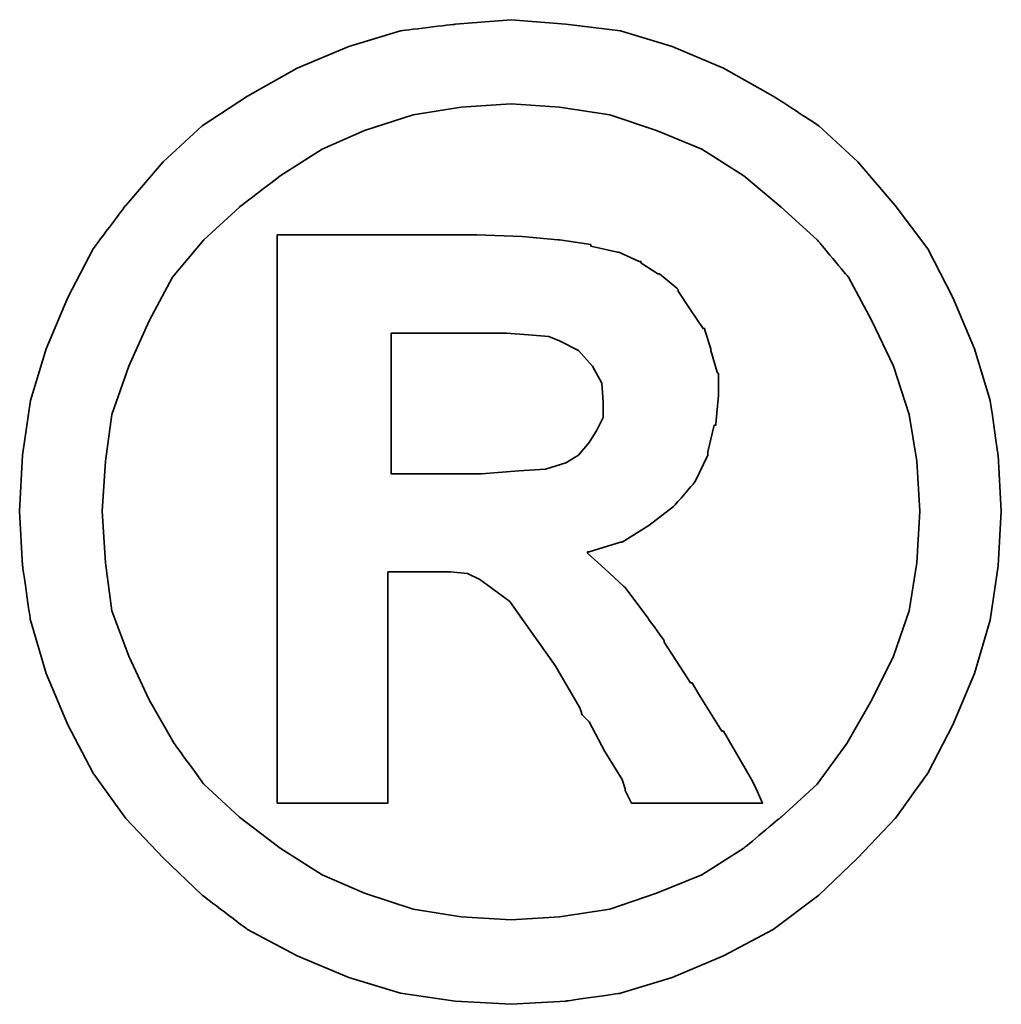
# Model space of a CAD drawing. Header units: millimetres. Extents: x 1334 to 1860, y 187 to 354.
# Tile 47 of 50: x 1765.22 to 1766.45, y 245.44 to 246.68. Entities that reach past the tile are written whole.
import ezdxf

# ---------------------------------------------------------------- set-up
doc = ezdxf.new("R2010")
doc.units = ezdxf.units.MM
doc.header["$LTSCALE"] = 2
doc.layers.add('DIM', color=4, linetype='Continuous')
doc.layers.add('layer 1', color=7, linetype='Continuous')

# ---------------------------------------------------------------- blocks, each defined once
blk = doc.blocks.new('TBI MOTION logo(完整正式版)')
at = {"layer": 'layer 1', "color": 22, "lineweight": 35}
for points, knots in [([(81.20634, 4.98624), (81.20634, 4.98624), (81.18649, 5.32862), (81.18649, 5.32862), (81.18649, 5.32862), (81.18649, 5.32862), (81.13886, 5.66206), (81.13886, 5.66206), (81.13886, 5.66206), (81.13886, 5.66206), (81.04359, 5.97764), (81.04359, 5.97764), (81.04359, 5.97764), (81.04359, 5.97764), (80.91061, 6.29124), (80.91061, 6.29124), (80.91061, 6.29124), (80.91061, 6.29124), (80.75778, 6.58697), (80.75778, 6.58697), (80.75778, 6.58697), (80.75778, 6.58697), (80.5593, 6.85294), (80.5593, 6.85294), (80.5593, 6.85294), (80.5593, 6.85294), (80.33105, 7.1189), (80.33105, 7.1189), (80.33105, 7.1189), (80.33105, 7.1189), (80.09287, 7.33921), (80.09287, 7.33921), (80.09287, 7.33921), (80.09287, 7.33921), (79.815, 7.51982), (79.815, 7.51982), (79.815, 7.51982), (79.815, 7.51982), (79.51133, 7.69051), (79.51133, 7.69051), (79.51133, 7.69051), (79.51133, 7.69051), (79.19773, 7.8235), (79.19773, 7.8235), (79.19773, 7.8235), (79.19773, 7.8235), (78.88215, 7.91877), (78.88215, 7.91877), (78.88215, 7.91877), (78.88215, 7.91877), (78.54871, 7.95846), (78.54871, 7.95846), (78.54871, 7.95846), (78.54871, 7.95846), (78.21526, 7.98625), (78.21526, 7.98625), (78.21526, 7.98625), (78.21526, 7.98625), (77.87388, 7.95846), (77.87388, 7.95846), (77.87388, 7.95846), (77.87388, 7.95846), (77.54044, 7.91877), (77.54044, 7.91877), (77.54044, 7.91877), (77.54044, 7.91877), (77.22485, 7.8235), (77.22485, 7.8235), (77.22485, 7.8235), (77.22485, 7.8235), (76.91027, 7.69051), (76.91027, 7.69051), (76.91027, 7.69051), (76.91027, 7.69051), (76.6056, 7.51982), (76.6056, 7.51982), (76.6056, 7.51982), (76.6056, 7.51982), (76.32972, 7.33921), (76.32972, 7.33921), (76.32972, 7.33921), (76.32972, 7.33921), (76.09154, 7.1189), (76.09154, 7.1189), (76.09154, 7.1189), (76.09154, 7.1189), (75.86329, 6.85294), (75.86329, 6.85294), (75.86329, 6.85294), (75.86329, 6.85294), (75.66382, 6.58697), (75.66382, 6.58697), (75.66382, 6.58697), (75.66382, 6.58697), (75.51099, 6.29124), (75.51099, 6.29124), (75.51099, 6.29124), (75.51099, 6.29124), (75.37702, 5.97764), (75.37702, 5.97764), (75.37702, 5.97764), (75.37702, 5.97764), (75.28175, 5.66206), (75.28175, 5.66206), (75.28175, 5.66206), (75.28175, 5.66206), (75.23411, 5.32862), (75.23411, 5.32862), (75.23411, 5.32862), (75.23411, 5.32862), (75.21625, 4.98624), (75.21625, 4.98624), (75.21625, 4.98624), (75.21625, 4.98624), (75.23411, 4.6528), (75.23411, 4.6528), (75.23411, 4.6528), (75.23411, 4.6528), (75.28175, 4.32035), (75.28175, 4.32035), (75.28175, 4.32035), (75.28175, 4.32035), (75.37702, 3.99583), (75.37702, 3.99583), (75.37702, 3.99583), (75.37702, 3.99583), (75.51099, 3.68224), (75.51099, 3.68224), (75.51099, 3.68224), (75.51099, 3.68224), (75.66382, 3.38749), (75.66382, 3.38749), (75.66382, 3.38749), (75.66382, 3.38749), (75.86329, 3.10963), (75.86329, 3.10963), (75.86329, 3.10963), (75.86329, 3.10963), (76.09154, 2.87145), (76.09154, 2.87145), (76.09154, 2.87145), (76.09154, 2.87145), (76.32972, 2.6432), (76.32972, 2.6432), (76.32972, 2.6432), (76.32972, 2.6432), (76.6056, 2.43381), (76.6056, 2.43381), (76.6056, 2.43381), (76.6056, 2.43381), (76.91027, 2.27205), (76.91027, 2.27205), (76.91027, 2.27205), (76.91027, 2.27205), (77.22485, 2.13906), (77.22485, 2.13906), (77.22485, 2.13906), (77.22485, 2.13906), (77.54044, 2.0438), (77.54044, 2.0438), (77.54044, 2.0438), (77.54044, 2.0438), (77.87388, 1.99616), (77.87388, 1.99616), (77.87388, 1.99616), (77.87388, 1.99616), (78.21526, 1.97631), (78.21526, 1.97631), (78.21526, 1.97631), (78.21526, 1.97631), (78.54871, 1.99616), (78.54871, 1.99616), (78.54871, 1.99616), (78.54871, 1.99616), (78.88215, 2.0438), (78.88215, 2.0438), (78.88215, 2.0438), (78.88215, 2.0438), (79.19773, 2.13906), (79.19773, 2.13906), (79.19773, 2.13906), (79.19773, 2.13906), (79.51133, 2.27205), (79.51133, 2.27205), (79.51133, 2.27205), (79.51133, 2.27205), (79.815, 2.43381), (79.815, 2.43381), (79.815, 2.43381), (79.815, 2.43381), (80.09287, 2.6432), (80.09287, 2.6432), (80.09287, 2.6432), (80.09287, 2.6432), (80.33105, 2.87145), (80.33105, 2.87145), (80.33105, 2.87145), (80.33105, 2.87145), (80.5593, 3.10963), (80.5593, 3.10963), (80.5593, 3.10963), (80.5593, 3.10963), (80.75778, 3.38749), (80.75778, 3.38749), (80.75778, 3.38749), (80.75778, 3.38749), (80.91061, 3.68224), (80.91061, 3.68224), (80.91061, 3.68224), (80.91061, 3.68224), (81.04359, 3.99583), (81.04359, 3.99583), (81.04359, 3.99583), (81.04359, 3.99583), (81.13886, 4.32035), (81.13886, 4.32035), (81.13886, 4.32035), (81.13886, 4.32035), (81.18649, 4.6528), (81.18649, 4.6528), (81.18649, 4.6528), (81.18649, 4.6528), (81.20634, 4.98624), (81.20634, 4.98624)], [0, 0, 0, 0, 0.0178571, 0.0178571, 0.0178571, 0.0178572, 0.0357143, 0.0357143, 0.0357143, 0.0357143, 0.0535714, 0.0535714, 0.0535714, 0.0535714, 0.0714286, 0.0714286, 0.0714286, 0.0714286, 0.0892857, 0.0892857, 0.0892857, 0.0892857, 0.1071429, 0.1071429, 0.1071429, 0.1071429, 0.125, 0.125, 0.125, 0.125, 0.1428571, 0.1428571, 0.1428571, 0.1428572, 0.1607143, 0.1607143, 0.1607143, 0.1607143, 0.1785714, 0.1785714, 0.1785714, 0.1785714, 0.1964286, 0.1964286, 0.1964286, 0.1964286, 0.2142857, 0.2142857, 0.2142857, 0.2142857, 0.2321429, 0.2321429, 0.2321429, 0.2321429, 0.25, 0.25, 0.25, 0.25, 0.2678571, 0.2678571, 0.2678571, 0.2678572, 0.2857143, 0.2857143, 0.2857143, 0.2857143, 0.3035714, 0.3035714, 0.3035714, 0.3035714, 0.3214286, 0.3214286, 0.3214286, 0.3214286, 0.3392857, 0.3392857, 0.3392857, 0.3392857, 0.3571429, 0.3571429, 0.3571429, 0.3571429, 0.375, 0.375, 0.375, 0.375, 0.3928571, 0.3928571, 0.3928571, 0.3928572, 0.4107143, 0.4107143, 0.4107143, 0.4107143, 0.4285714, 0.4285714, 0.4285714, 0.4285714, 0.4464286, 0.4464286, 0.4464286, 0.4464286, 0.4642857, 0.4642857, 0.4642857, 0.4642857, 0.4821429, 0.4821429, 0.4821429, 0.4821429, 0.5, 0.5, 0.5, 0.5, 0.5178571, 0.5178571, 0.5178571, 0.5178572, 0.5357143, 0.5357143, 0.5357143, 0.5357143, 0.5535714, 0.5535714, 0.5535714, 0.5535714, 0.5714286, 0.5714286, 0.5714286, 0.5714286, 0.5892857, 0.5892857, 0.5892857, 0.5892857, 0.6071429, 0.6071429, 0.6071429, 0.6071429, 0.625, 0.625, 0.625, 0.625, 0.6428571, 0.6428571, 0.6428571, 0.6428572, 0.6607143, 0.6607143, 0.6607143, 0.6607143, 0.6785714, 0.6785714, 0.6785714, 0.6785714, 0.6964286, 0.6964286, 0.6964286, 0.6964286, 0.7142857, 0.7142857, 0.7142857, 0.7142857, 0.7321429, 0.7321429, 0.7321429, 0.7321429, 0.75, 0.75, 0.75, 0.75, 0.7678571, 0.7678571, 0.7678571, 0.7678572, 0.7857143, 0.7857143, 0.7857143, 0.7857143, 0.8035714, 0.8035714, 0.8035714, 0.8035714, 0.8214286, 0.8214286, 0.8214286, 0.8214286, 0.8392857, 0.8392857, 0.8392857, 0.8392857, 0.8571429, 0.8571429, 0.8571429, 0.8571429, 0.875, 0.875, 0.875, 0.875, 0.8928571, 0.8928571, 0.8928571, 0.8928572, 0.9107143, 0.9107143, 0.9107143, 0.9107143, 0.9285714, 0.9285714, 0.9285714, 0.9285714, 0.9464286, 0.9464286, 0.9464286, 0.9464286, 0.9642857, 0.9642857, 0.9642857, 0.9642857, 0.9821429, 0.9821429, 0.9821429, 0.9821429, 1, 1, 1, 1]), ([(80.71014, 4.98624), (80.71014, 4.98624), (80.69129, 5.29091), (80.69129, 5.29091), (80.69129, 5.29091), (80.69129, 5.29091), (80.64464, 5.57672), (80.64464, 5.57672), (80.64464, 5.57672), (80.64464, 5.57672), (80.54937, 5.87245), (80.54937, 5.87245), (80.54937, 5.87245), (80.54937, 5.87245), (80.41639, 6.14833), (80.41639, 6.14833), (80.41639, 6.14833), (80.41639, 6.14833), (80.27349, 6.41429), (80.27349, 6.41429), (80.27349, 6.41429), (80.27349, 6.41429), (80.08295, 6.64255), (80.08295, 6.64255), (80.08295, 6.64255), (80.08295, 6.64255), (79.86264, 6.84301), (79.86264, 6.84301), (79.86264, 6.84301), (79.86264, 6.84301), (79.63439, 7.03355), (79.63439, 7.03355), (79.63439, 7.03355), (79.63439, 7.03355), (79.37835, 7.1963), (79.37835, 7.1963), (79.37835, 7.1963), (79.37835, 7.1963), (79.10246, 7.30944), (79.10246, 7.30944), (79.10246, 7.30944), (79.10246, 7.30944), (78.81665, 7.40471), (78.81665, 7.40471), (78.81665, 7.40471), (78.81665, 7.40471), (78.511, 7.45234), (78.511, 7.45234), (78.511, 7.45234), (78.511, 7.45234), (78.21526, 7.47219), (78.21526, 7.47219), (78.21526, 7.47219), (78.21526, 7.47219), (77.9106, 7.45234), (77.9106, 7.45234), (77.9106, 7.45234), (77.9106, 7.45234), (77.61685, 7.40471), (77.61685, 7.40471), (77.61685, 7.40471), (77.61685, 7.40471), (77.32012, 7.30944), (77.32012, 7.30944), (77.32012, 7.30944), (77.32012, 7.30944), (77.06309, 7.1963), (77.06309, 7.1963), (77.06309, 7.1963), (77.06309, 7.1963), (76.80606, 7.03355), (76.80606, 7.03355), (76.80606, 7.03355), (76.80606, 7.03355), (76.55797, 6.84301), (76.55797, 6.84301), (76.55797, 6.84301), (76.55797, 6.84301), (76.34063, 6.64255), (76.34063, 6.64255), (76.34063, 6.64255), (76.34063, 6.64255), (76.1491, 6.41429), (76.1491, 6.41429), (76.1491, 6.41429), (76.1491, 6.41429), (76.0062, 6.14833), (76.0062, 6.14833), (76.0062, 6.14833), (76.0062, 6.14833), (75.88314, 5.87245), (75.88314, 5.87245), (75.88314, 5.87245), (75.88314, 5.87245), (75.77794, 5.57672), (75.77794, 5.57672), (75.77794, 5.57672), (75.77794, 5.57672), (75.73924, 5.29091), (75.73924, 5.29091), (75.73924, 5.29091), (75.73924, 5.29091), (75.72039, 4.98624), (75.72039, 4.98624), (75.72039, 4.98624), (75.72039, 4.98624), (75.73924, 4.67165), (75.73924, 4.67165), (75.73924, 4.67165), (75.73924, 4.67165), (75.77794, 4.37791), (75.77794, 4.37791), (75.77794, 4.37791), (75.77794, 4.37791), (75.88314, 4.10102), (75.88314, 4.10102), (75.88314, 4.10102), (75.88314, 4.10102), (76.0062, 3.83407), (76.0062, 3.83407), (76.0062, 3.83407), (76.0062, 3.83407), (76.15902, 3.56811), (76.15902, 3.56811), (76.15902, 3.56811), (76.15902, 3.56811), (76.34063, 3.32001), (76.34063, 3.32001), (76.34063, 3.32001), (76.34063, 3.32001), (76.55797, 3.11955), (76.55797, 3.11955), (76.55797, 3.11955), (76.55797, 3.11955), (76.80606, 2.92901), (76.80606, 2.92901), (76.80606, 2.92901), (76.80606, 2.92901), (77.06309, 2.76725), (77.06309, 2.76725), (77.06309, 2.76725), (77.06309, 2.76725), (77.32012, 2.65412), (77.32012, 2.65412), (77.32012, 2.65412), (77.32012, 2.65412), (77.61685, 2.55786), (77.61685, 2.55786), (77.61685, 2.55786), (77.61685, 2.55786), (77.9106, 2.51022), (77.9106, 2.51022), (77.9106, 2.51022), (77.9106, 2.51022), (78.21526, 2.49137), (78.21526, 2.49137), (78.21526, 2.49137), (78.21526, 2.49137), (78.511, 2.51022), (78.511, 2.51022), (78.511, 2.51022), (78.511, 2.51022), (78.81665, 2.55786), (78.81665, 2.55786), (78.81665, 2.55786), (78.81665, 2.55786), (79.10246, 2.65412), (79.10246, 2.65412), (79.10246, 2.65412), (79.10246, 2.65412), (79.37835, 2.76725), (79.37835, 2.76725), (79.37835, 2.76725), (79.37835, 2.76725), (79.63439, 2.92901), (79.63439, 2.92901), (79.63439, 2.92901), (79.63439, 2.92901), (79.86264, 3.11955), (79.86264, 3.11955), (79.86264, 3.11955), (79.86264, 3.11955), (80.08295, 3.32001), (80.08295, 3.32001), (80.08295, 3.32001), (80.08295, 3.32001), (80.26356, 3.56811), (80.26356, 3.56811), (80.26356, 3.56811), (80.26356, 3.56811), (80.41639, 3.83407), (80.41639, 3.83407), (80.41639, 3.83407), (80.41639, 3.83407), (80.54937, 4.10102), (80.54937, 4.10102), (80.54937, 4.10102), (80.54937, 4.10102), (80.64464, 4.37791), (80.64464, 4.37791), (80.64464, 4.37791), (80.64464, 4.37791), (80.69129, 4.67165), (80.69129, 4.67165), (80.69129, 4.67165), (80.69129, 4.67165), (80.71014, 4.98624), (80.71014, 4.98624)], [0, 0, 0, 0, 0.0192308, 0.0192308, 0.0192308, 0.0192308, 0.0384615, 0.0384615, 0.0384615, 0.0384615, 0.0576923, 0.0576923, 0.0576923, 0.0576923, 0.0769231, 0.0769231, 0.0769231, 0.0769231, 0.0961538, 0.0961538, 0.0961538, 0.0961539, 0.1153846, 0.1153846, 0.1153846, 0.1153846, 0.1346154, 0.1346154, 0.1346154, 0.1346154, 0.1538462, 0.1538462, 0.1538462, 0.1538462, 0.1730769, 0.1730769, 0.1730769, 0.1730769, 0.1923077, 0.1923077, 0.1923077, 0.1923077, 0.2115385, 0.2115385, 0.2115385, 0.2115385, 0.2307692, 0.2307692, 0.2307692, 0.2307692, 0.25, 0.25, 0.25, 0.25, 0.2692308, 0.2692308, 0.2692308, 0.2692308, 0.2884615, 0.2884615, 0.2884615, 0.2884615, 0.3076923, 0.3076923, 0.3076923, 0.3076923, 0.3269231, 0.3269231, 0.3269231, 0.3269231, 0.3461538, 0.3461538, 0.3461538, 0.3461539, 0.3653846, 0.3653846, 0.3653846, 0.3653846, 0.3846154, 0.3846154, 0.3846154, 0.3846154, 0.4038462, 0.4038462, 0.4038462, 0.4038462, 0.4230769, 0.4230769, 0.4230769, 0.4230769, 0.4423077, 0.4423077, 0.4423077, 0.4423077, 0.4615385, 0.4615385, 0.4615385, 0.4615385, 0.4807692, 0.4807692, 0.4807692, 0.4807692, 0.5, 0.5, 0.5, 0.5, 0.5192308, 0.5192308, 0.5192308, 0.5192308, 0.5384615, 0.5384615, 0.5384615, 0.5384615, 0.5576923, 0.5576923, 0.5576923, 0.5576923, 0.5769231, 0.5769231, 0.5769231, 0.5769231, 0.5961538, 0.5961538, 0.5961538, 0.5961539, 0.6153846, 0.6153846, 0.6153846, 0.6153846, 0.6346154, 0.6346154, 0.6346154, 0.6346154, 0.6538462, 0.6538462, 0.6538462, 0.6538462, 0.6730769, 0.6730769, 0.6730769, 0.6730769, 0.6923077, 0.6923077, 0.6923077, 0.6923077, 0.7115385, 0.7115385, 0.7115385, 0.7115385, 0.7307692, 0.7307692, 0.7307692, 0.7307692, 0.75, 0.75, 0.75, 0.75, 0.7692308, 0.7692308, 0.7692308, 0.7692308, 0.7884615, 0.7884615, 0.7884615, 0.7884615, 0.8076923, 0.8076923, 0.8076923, 0.8076923, 0.8269231, 0.8269231, 0.8269231, 0.8269231, 0.8461538, 0.8461538, 0.8461538, 0.8461539, 0.8653846, 0.8653846, 0.8653846, 0.8653846, 0.8846154, 0.8846154, 0.8846154, 0.8846154, 0.9038462, 0.9038462, 0.9038462, 0.9038462, 0.9230769, 0.9230769, 0.9230769, 0.9230769, 0.9423077, 0.9423077, 0.9423077, 0.9423077, 0.9615385, 0.9615385, 0.9615385, 0.9615385, 0.9807692, 0.9807692, 0.9807692, 0.9807692, 1, 1, 1, 1]), ([(76.78721, 3.2823), (76.78721, 3.2823), (76.78721, 3.32001), (76.78721, 3.32001), (76.78721, 3.32001), (76.78721, 3.32001), (76.78721, 3.42422), (76.78721, 3.42422), (76.78721, 3.42422), (76.78721, 3.42422), (76.78721, 3.59689), (76.78721, 3.59689), (76.78721, 3.59689), (76.78721, 3.59689), (76.78721, 3.80529), (76.78721, 3.80529), (76.78721, 3.80529), (76.78721, 3.80529), (76.78721, 4.0524), (76.78721, 4.0524), (76.78721, 4.0524), (76.78721, 4.0524), (76.78721, 4.32035), (76.78721, 4.32035), (76.78721, 4.32035), (76.78721, 4.32035), (76.78721, 4.92868), (76.78721, 4.92868), (76.78721, 4.92868), (76.78721, 4.92868), (76.78721, 5.53801), (76.78721, 5.53801), (76.78721, 5.53801), (76.78721, 5.53801), (76.78721, 5.82482), (76.78721, 5.82482), (76.78721, 5.82482), (76.78721, 5.82482), (76.78721, 6.07291), (76.78721, 6.07291), (76.78721, 6.07291), (76.78721, 6.07291), (76.78721, 6.30017), (76.78721, 6.30017), (76.78721, 6.30017), (76.78721, 6.30017), (76.78721, 6.45399), (76.78721, 6.45399), (76.78721, 6.45399), (76.78721, 6.45399), (76.78721, 6.5572), (76.78721, 6.5572), (76.78721, 6.5572), (76.78721, 6.5572), (76.78721, 6.59689), (76.78721, 6.59689), (76.78721, 6.59689), (76.78721, 6.59689), (76.78721, 6.67232), (76.78721, 6.67232), (76.78721, 6.67232), (76.78721, 6.67232), (76.8537, 6.67232), (76.8537, 6.67232), (76.8537, 6.67232), (76.8537, 6.67232), (76.87355, 6.67232), (76.87355, 6.67232), (76.87355, 6.67232), (76.87355, 6.67232), (76.91027, 6.67232), (76.91027, 6.67232), (76.91027, 6.67232), (76.91027, 6.67232), (77.04424, 6.67232), (77.04424, 6.67232), (77.04424, 6.67232), (77.04424, 6.67232), (77.22485, 6.67232), (77.22485, 6.67232), (77.22485, 6.67232), (77.22485, 6.67232), (77.43524, 6.67232), (77.43524, 6.67232), (77.43524, 6.67232), (77.43524, 6.67232), (77.65357, 6.67232), (77.65357, 6.67232), (77.65357, 6.67232), (77.65357, 6.67232), (77.82625, 6.67232), (77.82625, 6.67232), (77.82625, 6.67232), (77.82625, 6.67232), (77.94037, 6.67232), (77.94037, 6.67232), (77.94037, 6.67232), (77.94037, 6.67232), (77.97709, 6.67232), (77.97709, 6.67232), (77.97709, 6.67232), (77.97709, 6.67232), (77.99694, 6.67232), (77.99694, 6.67232), (77.99694, 6.67232), (77.99694, 6.67232), (78.00686, 6.67232), (78.00686, 6.67232), (78.00686, 6.67232), (78.00686, 6.67232), (78.28275, 6.6624), (78.28275, 6.6624), (78.28275, 6.6624), (78.28275, 6.6624), (78.50107, 6.64255), (78.50107, 6.64255), (78.50107, 6.64255), (78.50107, 6.64255), (78.511, 6.64255), (78.511, 6.64255), (78.511, 6.64255), (78.511, 6.64255), (78.70154, 6.61476), (78.70154, 6.61476), (78.70154, 6.61476), (78.70154, 6.61476), (78.70154, 6.60483), (78.70154, 6.60483), (78.70154, 6.60483), (78.70154, 6.60483), (78.86429, 6.56713), (78.86429, 6.56713), (78.86429, 6.56713), (78.86429, 6.56713), (78.87223, 6.56713), (78.87223, 6.56713), (78.87223, 6.56713), (78.87223, 6.56713), (78.99727, 6.51056), (78.99727, 6.51056), (78.99727, 6.51056), (78.99727, 6.51056), (79.00719, 6.51056), (79.00719, 6.51056), (79.00719, 6.51056), (79.00719, 6.51056), (79.00719, 6.50162), (79.00719, 6.50162), (79.00719, 6.50162), (79.00719, 6.50162), (79.1104, 6.43415), (79.1104, 6.43415), (79.1104, 6.43415), (79.1104, 6.43415), (79.12132, 6.43415), (79.12132, 6.43415), (79.12132, 6.43415), (79.12132, 6.43415), (79.22552, 6.34781), (79.22552, 6.34781), (79.22552, 6.34781), (79.22552, 6.34781), (79.23544, 6.33888), (79.23544, 6.33888), (79.23544, 6.33888), (79.23544, 6.33888), (79.23544, 6.32895), (79.23544, 6.32895), (79.23544, 6.32895), (79.23544, 6.32895), (79.31087, 6.21483), (79.31087, 6.21483), (79.31087, 6.21483), (79.31087, 6.21483), (79.38629, 6.1007), (79.38629, 6.1007), (79.38629, 6.1007), (79.38629, 6.1007), (79.3972, 6.1007), (79.3972, 6.1007), (79.3972, 6.1007), (79.3972, 6.1007), (79.3972, 6.09078), (79.3972, 6.09078), (79.3972, 6.09078), (79.3972, 6.09078), (79.43392, 5.97764), (79.43392, 5.97764), (79.43392, 5.97764), (79.43392, 5.97764), (79.43392, 5.96772), (79.43392, 5.96772), (79.43392, 5.96772), (79.43392, 5.96772), (79.47362, 5.83474), (79.47362, 5.83474), (79.47362, 5.83474), (79.47362, 5.83474), (79.48156, 5.82482), (79.48156, 5.82482), (79.48156, 5.82482), (79.48156, 5.82482), (79.48156, 5.69977), (79.48156, 5.69977), (79.48156, 5.69977), (79.48156, 5.69977), (79.48156, 5.69183), (79.48156, 5.69183), (79.48156, 5.69183), (79.48156, 5.69183), (79.4637, 5.51915), (79.4637, 5.51915), (79.4637, 5.51915), (79.4637, 5.51915), (79.4637, 5.51122), (79.4637, 5.51122), (79.4637, 5.51122), (79.4637, 5.51122), (79.45377, 5.51122), (79.45377, 5.51122), (79.45377, 5.51122), (79.45377, 5.51122), (79.41507, 5.34847), (79.41507, 5.34847), (79.41507, 5.34847), (79.41507, 5.34847), (79.41507, 5.33854), (79.41507, 5.33854), (79.41507, 5.33854), (79.41507, 5.33854), (79.41507, 5.32862), (79.41507, 5.32862), (79.41507, 5.32862), (79.41507, 5.32862), (79.33865, 5.16785), (79.33865, 5.16785), (79.33865, 5.16785), (79.33865, 5.16785), (79.33071, 5.15693), (79.33071, 5.15693), (79.33071, 5.15693), (79.33071, 5.15693), (79.2156, 5.02495), (79.2156, 5.02495), (79.2156, 5.02495), (79.2156, 5.02495), (79.20567, 5.01502), (79.20567, 5.01502), (79.20567, 5.01502), (79.20567, 5.01502), (79.05483, 4.89991), (79.05483, 4.89991), (79.05483, 4.89991), (79.05483, 4.89991), (79.04491, 4.89197), (79.04491, 4.89197), (79.04491, 4.89197), (79.04491, 4.89197), (78.89208, 4.7967), (78.89208, 4.7967), (78.89208, 4.7967), (78.89208, 4.7967), (78.88215, 4.7967), (78.88215, 4.7967), (78.88215, 4.7967), (78.88215, 4.7967), (78.69161, 4.73913), (78.69161, 4.73913), (78.69161, 4.73913), (78.69161, 4.73913), (78.68169, 4.73913), (78.68169, 4.73913), (78.68169, 4.73913), (78.68169, 4.73913), (78.68169, 4.72921), (78.68169, 4.72921), (78.68169, 4.72921), (78.68169, 4.72921), (78.78688, 4.63394), (78.78688, 4.63394), (78.78688, 4.63394), (78.78688, 4.63394), (78.902, 4.52875), (78.902, 4.52875), (78.902, 4.52875), (78.902, 4.52875), (78.91093, 4.52081), (78.91093, 4.52081), (78.91093, 4.52081), (78.91093, 4.52081), (79.02506, 4.36798), (79.02506, 4.36798), (79.02506, 4.36798), (79.02506, 4.36798), (79.1501, 4.1953), (79.1501, 4.1953), (79.1501, 4.1953), (79.1501, 4.1953), (79.1501, 4.18736), (79.1501, 4.18736), (79.1501, 4.18736), (79.1501, 4.18736), (79.29201, 3.96705), (79.29201, 3.96705), (79.29201, 3.96705), (79.29201, 3.96705), (79.31087, 3.93828), (79.31087, 3.93828), (79.31087, 3.93828), (79.31087, 3.93828), (79.32079, 3.93828), (79.32079, 3.93828), (79.32079, 3.93828), (79.32079, 3.93828), (79.3585, 3.87178), (79.3585, 3.87178), (79.3585, 3.87178), (79.3585, 3.87178), (79.50141, 3.64353), (79.50141, 3.64353), (79.50141, 3.64353), (79.50141, 3.64353), (79.51133, 3.64353), (79.51133, 3.64353), (79.51133, 3.64353), (79.51133, 3.64353), (79.64431, 3.41528), (79.64431, 3.41528), (79.64431, 3.41528), (79.64431, 3.41528), (79.68202, 3.3478), (79.68202, 3.3478), (79.68202, 3.3478), (79.68202, 3.3478), (79.70187, 3.31009), (79.70187, 3.31009), (79.70187, 3.31009), (79.70187, 3.31009), (79.7495, 3.2049), (79.7495, 3.2049), (79.7495, 3.2049), (79.7495, 3.2049), (79.64431, 3.2049), (79.64431, 3.2049), (79.64431, 3.2049), (79.64431, 3.2049), (79.62546, 3.2049), (79.62546, 3.2049), (79.62546, 3.2049), (79.62546, 3.2049), (79.53912, 3.2049), (79.53912, 3.2049), (79.53912, 3.2049), (79.53912, 3.2049), (79.31087, 3.2049), (79.31087, 3.2049), (79.31087, 3.2049), (79.31087, 3.2049), (79.08262, 3.2049), (79.08262, 3.2049), (79.08262, 3.2049), (79.08262, 3.2049), (79.00719, 3.2049), (79.00719, 3.2049), (79.00719, 3.2049), (79.00719, 3.2049), (78.98735, 3.2049), (78.98735, 3.2049), (78.98735, 3.2049), (78.98735, 3.2049), (78.94964, 3.2049), (78.94964, 3.2049), (78.94964, 3.2049), (78.94964, 3.2049), (78.92979, 3.24459), (78.92979, 3.24459), (78.92979, 3.24459), (78.92979, 3.24459), (78.91093, 3.2823), (78.91093, 3.2823), (78.91093, 3.2823), (78.91093, 3.2823), (78.91093, 3.29223), (78.91093, 3.29223), (78.91093, 3.29223), (78.91093, 3.29223), (78.89208, 3.3478), (78.89208, 3.3478), (78.89208, 3.3478), (78.89208, 3.3478), (78.78688, 3.52048), (78.78688, 3.52048), (78.78688, 3.52048), (78.78688, 3.52048), (78.69161, 3.7001), (78.69161, 3.7001), (78.69161, 3.7001), (78.69161, 3.7001), (78.6539, 3.7388), (78.6539, 3.7388), (78.6539, 3.7388), (78.6539, 3.7388), (78.64398, 3.74873), (78.64398, 3.74873), (78.64398, 3.74873), (78.64398, 3.74873), (78.64398, 3.75766), (78.64398, 3.75766), (78.64398, 3.75766), (78.64398, 3.75766), (78.63405, 3.78644), (78.63405, 3.78644), (78.63405, 3.78644), (78.63405, 3.78644), (78.48321, 4.04347), (78.48321, 4.04347), (78.48321, 4.04347), (78.48321, 4.04347), (78.33038, 4.2618), (78.33038, 4.2618), (78.33038, 4.2618), (78.33038, 4.2618), (78.20732, 4.43447), (78.20732, 4.43447), (78.20732, 4.43447), (78.20732, 4.43447), (78.09221, 4.52081), (78.09221, 4.52081), (78.09221, 4.52081), (78.09221, 4.52081), (78.02472, 4.56845), (78.02472, 4.56845), (78.02472, 4.56845), (78.02472, 4.56845), (77.9493, 4.60616), (77.9493, 4.60616), (77.9493, 4.60616), (77.9493, 4.60616), (77.8451, 4.61608), (77.8451, 4.61608), (77.8451, 4.61608), (77.8451, 4.61608), (77.71113, 4.61608), (77.71113, 4.61608), (77.71113, 4.61608), (77.71113, 4.61608), (77.69128, 4.61608), (77.69128, 4.61608), (77.69128, 4.61608), (77.69128, 4.61608), (77.67342, 4.61608), (77.67342, 4.61608), (77.67342, 4.61608), (77.67342, 4.61608), (77.5583, 4.61608), (77.5583, 4.61608), (77.5583, 4.61608), (77.5583, 4.61608), (77.46303, 4.61608), (77.46303, 4.61608), (77.46303, 4.61608), (77.46303, 4.61608), (77.46303, 4.54761), (77.46303, 4.54761), (77.46303, 4.54761), (77.46303, 4.54761), (77.46303, 4.47318), (77.46303, 4.47318), (77.46303, 4.47318), (77.46303, 4.47318), (77.46303, 4.24294), (77.46303, 4.24294), (77.46303, 4.24294), (77.46303, 4.24294), (77.46303, 3.99583), (77.46303, 3.99583), (77.46303, 3.99583), (77.46303, 3.99583), (77.46303, 3.72888), (77.46303, 3.72888), (77.46303, 3.72888), (77.46303, 3.72888), (77.46303, 3.51055), (77.46303, 3.51055), (77.46303, 3.51055), (77.46303, 3.51055), (77.46303, 3.42422), (77.46303, 3.42422), (77.46303, 3.42422), (77.46303, 3.42422), (77.46303, 3.35773), (77.46303, 3.35773), (77.46303, 3.35773), (77.46303, 3.35773), (77.46303, 3.30017), (77.46303, 3.30017), (77.46303, 3.30017), (77.46303, 3.30017), (77.46303, 3.2823), (77.46303, 3.2823), (77.46303, 3.2823), (77.46303, 3.2823), (77.46303, 3.2049), (77.46303, 3.2049), (77.46303, 3.2049), (77.46303, 3.2049), (77.39753, 3.2049), (77.39753, 3.2049), (77.39753, 3.2049), (77.39753, 3.2049), (77.37768, 3.2049), (77.37768, 3.2049), (77.37768, 3.2049), (77.37768, 3.2049), (77.32012, 3.2049), (77.32012, 3.2049), (77.32012, 3.2049), (77.32012, 3.2049), (77.12165, 3.2049), (77.12165, 3.2049), (77.12165, 3.2049), (77.12165, 3.2049), (76.94897, 3.2049), (76.94897, 3.2049), (76.94897, 3.2049), (76.94897, 3.2049), (76.8924, 3.2049), (76.8924, 3.2049), (76.8924, 3.2049), (76.8924, 3.2049), (76.8537, 3.2049), (76.8537, 3.2049), (76.8537, 3.2049), (76.8537, 3.2049), (76.78721, 3.2049), (76.78721, 3.2049), (76.78721, 3.2049), (76.78721, 3.2049), (76.78721, 3.2823), (76.78721, 3.2823)], [0, 0, 0, 0, 0.0074074, 0.0074074, 0.0074074, 0.0074074, 0.0148148, 0.0148148, 0.0148148, 0.0148148, 0.0222222, 0.0222222, 0.0222222, 0.0222222, 0.0296296, 0.0296296, 0.0296296, 0.0296296, 0.037037, 0.037037, 0.037037, 0.037037, 0.0444444, 0.0444444, 0.0444444, 0.0444445, 0.0518519, 0.0518519, 0.0518519, 0.0518519, 0.0592593, 0.0592593, 0.0592593, 0.0592593, 0.0666667, 0.0666667, 0.0666667, 0.0666667, 0.0740741, 0.0740741, 0.0740741, 0.0740741, 0.0814815, 0.0814815, 0.0814815, 0.0814815, 0.0888889, 0.0888889, 0.0888889, 0.0888889, 0.0962963, 0.0962963, 0.0962963, 0.0962963, 0.1037037, 0.1037037, 0.1037037, 0.1037037, 0.1111111, 0.1111111, 0.1111111, 0.1111111, 0.1185185, 0.1185185, 0.1185185, 0.1185185, 0.1259259, 0.1259259, 0.1259259, 0.1259259, 0.1333333, 0.1333333, 0.1333333, 0.1333333, 0.1407407, 0.1407407, 0.1407407, 0.1407408, 0.1481481, 0.1481481, 0.1481481, 0.1481482, 0.1555556, 0.1555556, 0.1555556, 0.1555556, 0.162963, 0.162963, 0.162963, 0.162963, 0.1703704, 0.1703704, 0.1703704, 0.1703704, 0.1777778, 0.1777778, 0.1777778, 0.1777778, 0.1851852, 0.1851852, 0.1851852, 0.1851852, 0.1925926, 0.1925926, 0.1925926, 0.1925926, 0.2, 0.2, 0.2, 0.2, 0.2074074, 0.2074074, 0.2074074, 0.2074074, 0.2148148, 0.2148148, 0.2148148, 0.2148148, 0.2222222, 0.2222222, 0.2222222, 0.2222222, 0.2296296, 0.2296296, 0.2296296, 0.2296296, 0.237037, 0.237037, 0.237037, 0.237037, 0.2444444, 0.2444444, 0.2444444, 0.2444445, 0.2518519, 0.2518519, 0.2518519, 0.2518519, 0.2592593, 0.2592593, 0.2592593, 0.2592593, 0.2666667, 0.2666667, 0.2666667, 0.2666667, 0.2740741, 0.2740741, 0.2740741, 0.2740741, 0.2814815, 0.2814815, 0.2814815, 0.2814815, 0.2888889, 0.2888889, 0.2888889, 0.2888889, 0.2962963, 0.2962963, 0.2962963, 0.2962963, 0.3037037, 0.3037037, 0.3037037, 0.3037037, 0.3111111, 0.3111111, 0.3111111, 0.3111111, 0.3185185, 0.3185185, 0.3185185, 0.3185185, 0.3259259, 0.3259259, 0.3259259, 0.3259259, 0.3333333, 0.3333333, 0.3333333, 0.3333333, 0.3407407, 0.3407407, 0.3407407, 0.3407408, 0.3481481, 0.3481481, 0.3481481, 0.3481482, 0.3555556, 0.3555556, 0.3555556, 0.3555556, 0.362963, 0.362963, 0.362963, 0.362963, 0.3703704, 0.3703704, 0.3703704, 0.3703704, 0.3777778, 0.3777778, 0.3777778, 0.3777778, 0.3851852, 0.3851852, 0.3851852, 0.3851852, 0.3925926, 0.3925926, 0.3925926, 0.3925926, 0.4, 0.4, 0.4, 0.4, 0.4074074, 0.4074074, 0.4074074, 0.4074074, 0.4148148, 0.4148148, 0.4148148, 0.4148148, 0.4222222, 0.4222222, 0.4222222, 0.4222222, 0.4296296, 0.4296296, 0.4296296, 0.4296296, 0.437037, 0.437037, 0.437037, 0.437037, 0.4444444, 0.4444444, 0.4444444, 0.4444445, 0.4518519, 0.4518519, 0.4518519, 0.4518519, 0.4592593, 0.4592593, 0.4592593, 0.4592593, 0.4666667, 0.4666667, 0.4666667, 0.4666667, 0.4740741, 0.4740741, 0.4740741, 0.4740741, 0.4814815, 0.4814815, 0.4814815, 0.4814815, 0.4888889, 0.4888889, 0.4888889, 0.4888889, 0.4962963, 0.4962963, 0.4962963, 0.4962963, 0.5037037, 0.5037037, 0.5037037, 0.5037037, 0.5111111, 0.5111111, 0.5111111, 0.5111111, 0.5185185, 0.5185185, 0.5185185, 0.5185185, 0.5259259, 0.5259259, 0.5259259, 0.5259259, 0.5333333, 0.5333333, 0.5333333, 0.5333333, 0.5407407, 0.5407407, 0.5407407, 0.5407408, 0.5481481, 0.5481481, 0.5481481, 0.5481482, 0.5555556, 0.5555556, 0.5555556, 0.5555556, 0.562963, 0.562963, 0.562963, 0.562963, 0.5703704, 0.5703704, 0.5703704, 0.5703704, 0.5777778, 0.5777778, 0.5777778, 0.5777778, 0.5851852, 0.5851852, 0.5851852, 0.5851852, 0.5925926, 0.5925926, 0.5925926, 0.5925926, 0.6, 0.6, 0.6, 0.6, 0.6074074, 0.6074074, 0.6074074, 0.6074074, 0.6148148, 0.6148148, 0.6148148, 0.6148148, 0.6222222, 0.6222222, 0.6222222, 0.6222222, 0.6296296, 0.6296296, 0.6296296, 0.6296296, 0.637037, 0.637037, 0.637037, 0.637037, 0.6444444, 0.6444444, 0.6444444, 0.6444445, 0.6518519, 0.6518519, 0.6518519, 0.6518519, 0.6592593, 0.6592593, 0.6592593, 0.6592593, 0.6666667, 0.6666667, 0.6666667, 0.6666667, 0.6740741, 0.6740741, 0.6740741, 0.6740741, 0.6814815, 0.6814815, 0.6814815, 0.6814815, 0.6888889, 0.6888889, 0.6888889, 0.6888889, 0.6962963, 0.6962963, 0.6962963, 0.6962963, 0.7037037, 0.7037037, 0.7037037, 0.7037037, 0.7111111, 0.7111111, 0.7111111, 0.7111111, 0.7185185, 0.7185185, 0.7185185, 0.7185185, 0.7259259, 0.7259259, 0.7259259, 0.7259259, 0.7333333, 0.7333333, 0.7333333, 0.7333333, 0.7407407, 0.7407407, 0.7407407, 0.7407408, 0.7481481, 0.7481481, 0.7481481, 0.7481482, 0.7555556, 0.7555556, 0.7555556, 0.7555556, 0.762963, 0.762963, 0.762963, 0.762963, 0.7703704, 0.7703704, 0.7703704, 0.7703704, 0.7777778, 0.7777778, 0.7777778, 0.7777778, 0.7851852, 0.7851852, 0.7851852, 0.7851852, 0.7925926, 0.7925926, 0.7925926, 0.7925926, 0.8, 0.8, 0.8, 0.8, 0.8074074, 0.8074074, 0.8074074, 0.8074074, 0.8148148, 0.8148148, 0.8148148, 0.8148148, 0.8222222, 0.8222222, 0.8222222, 0.8222222, 0.8296296, 0.8296296, 0.8296296, 0.8296296, 0.837037, 0.837037, 0.837037, 0.837037, 0.8444444, 0.8444444, 0.8444444, 0.8444445, 0.8518519, 0.8518519, 0.8518519, 0.8518519, 0.8592593, 0.8592593, 0.8592593, 0.8592593, 0.8666667, 0.8666667, 0.8666667, 0.8666667, 0.8740741, 0.8740741, 0.8740741, 0.8740741, 0.8814815, 0.8814815, 0.8814815, 0.8814815, 0.8888889, 0.8888889, 0.8888889, 0.8888889, 0.8962963, 0.8962963, 0.8962963, 0.8962963, 0.9037037, 0.9037037, 0.9037037, 0.9037037, 0.9111111, 0.9111111, 0.9111111, 0.9111111, 0.9185185, 0.9185185, 0.9185185, 0.9185185, 0.9259259, 0.9259259, 0.9259259, 0.9259259, 0.9333333, 0.9333333, 0.9333333, 0.9333333, 0.9407407, 0.9407407, 0.9407407, 0.9407408, 0.9481481, 0.9481481, 0.9481481, 0.9481482, 0.9555556, 0.9555556, 0.9555556, 0.9555556, 0.962963, 0.962963, 0.962963, 0.962963, 0.9703704, 0.9703704, 0.9703704, 0.9703704, 0.9777778, 0.9777778, 0.9777778, 0.9777778, 0.9851852, 0.9851852, 0.9851852, 0.9851852, 0.9925926, 0.9925926, 0.9925926, 0.9925926, 1, 1, 1, 1]), ([(77.48288, 6.07291), (77.48288, 6.07291), (77.48288, 5.99551), (77.48288, 5.99551), (77.48288, 5.99551), (77.48288, 5.99551), (77.48288, 5.82482), (77.48288, 5.82482), (77.48288, 5.82482), (77.48288, 5.82482), (77.48288, 5.63328), (77.48288, 5.63328), (77.48288, 5.63328), (77.48288, 5.63328), (77.48288, 5.46358), (77.48288, 5.46358), (77.48288, 5.46358), (77.48288, 5.46358), (77.48288, 5.29091), (77.48288, 5.29091), (77.48288, 5.29091), (77.48288, 5.29091), (77.48288, 5.21449), (77.48288, 5.21449), (77.48288, 5.21449), (77.48288, 5.21449), (77.50074, 5.21449), (77.50074, 5.21449), (77.50074, 5.21449), (77.50074, 5.21449), (77.71113, 5.21449), (77.71113, 5.21449), (77.71113, 5.21449), (77.71113, 5.21449), (77.94037, 5.21449), (77.94037, 5.21449), (77.94037, 5.21449), (77.94037, 5.21449), (78.01579, 5.21449), (78.01579, 5.21449), (78.01579, 5.21449), (78.01579, 5.21449), (78.03465, 5.21449), (78.03465, 5.21449), (78.03465, 5.21449), (78.03465, 5.21449), (78.2629, 5.23335), (78.2629, 5.23335), (78.2629, 5.23335), (78.2629, 5.23335), (78.42565, 5.24327), (78.42565, 5.24327), (78.42565, 5.24327), (78.42565, 5.24327), (78.54871, 5.28098), (78.54871, 5.28098), (78.54871, 5.28098), (78.54871, 5.28098), (78.62611, 5.32862), (78.62611, 5.32862), (78.62611, 5.32862), (78.62611, 5.32862), (78.69161, 5.40503), (78.69161, 5.40503), (78.69161, 5.40503), (78.69161, 5.40503), (78.73925, 5.48145), (78.73925, 5.48145), (78.73925, 5.48145), (78.73925, 5.48145), (78.77696, 5.55885), (78.77696, 5.55885), (78.77696, 5.55885), (78.77696, 5.55885), (78.77696, 5.65214), (78.77696, 5.65214), (78.77696, 5.65214), (78.77696, 5.65214), (78.76902, 5.76726), (78.76902, 5.76726), (78.76902, 5.76726), (78.76902, 5.76726), (78.71146, 5.87245), (78.71146, 5.87245), (78.71146, 5.87245), (78.71146, 5.87245), (78.62611, 5.96772), (78.62611, 5.96772), (78.62611, 5.96772), (78.62611, 5.96772), (78.511, 6.02528), (78.511, 6.02528), (78.511, 6.02528), (78.511, 6.02528), (78.44451, 6.05306), (78.44451, 6.05306), (78.44451, 6.05306), (78.44451, 6.05306), (78.32046, 6.06299), (78.32046, 6.06299), (78.32046, 6.06299), (78.32046, 6.06299), (78.18748, 6.07291), (78.18748, 6.07291), (78.18748, 6.07291), (78.18748, 6.07291), (77.99694, 6.07291), (77.99694, 6.07291), (77.99694, 6.07291), (77.99694, 6.07291), (77.97709, 6.07291), (77.97709, 6.07291), (77.97709, 6.07291), (77.97709, 6.07291), (77.90167, 6.07291), (77.90167, 6.07291), (77.90167, 6.07291), (77.90167, 6.07291), (77.69128, 6.07291), (77.69128, 6.07291), (77.69128, 6.07291), (77.69128, 6.07291), (77.50074, 6.07291), (77.50074, 6.07291), (77.50074, 6.07291), (77.50074, 6.07291), (77.48288, 6.07291), (77.48288, 6.07291)], [0, 0, 0, 0, 0.03125, 0.03125, 0.03125, 0.03125, 0.0625, 0.0625, 0.0625, 0.0625, 0.09375, 0.09375, 0.09375, 0.09375, 0.125, 0.125, 0.125, 0.125, 0.15625, 0.15625, 0.15625, 0.15625, 0.1875, 0.1875, 0.1875, 0.1875, 0.21875, 0.21875, 0.21875, 0.21875, 0.25, 0.25, 0.25, 0.25, 0.28125, 0.28125, 0.28125, 0.28125, 0.3125, 0.3125, 0.3125, 0.3125, 0.34375, 0.34375, 0.34375, 0.34375, 0.375, 0.375, 0.375, 0.375, 0.40625, 0.40625, 0.40625, 0.40625, 0.4375, 0.4375, 0.4375, 0.4375, 0.46875, 0.46875, 0.46875, 0.46875, 0.5, 0.5, 0.5, 0.5, 0.53125, 0.53125, 0.53125, 0.53125, 0.5625, 0.5625, 0.5625, 0.5625, 0.59375, 0.59375, 0.59375, 0.59375, 0.625, 0.625, 0.625, 0.625, 0.65625, 0.65625, 0.65625, 0.65625, 0.6875, 0.6875, 0.6875, 0.6875, 0.71875, 0.71875, 0.71875, 0.71875, 0.75, 0.75, 0.75, 0.75, 0.78125, 0.78125, 0.78125, 0.78125, 0.8125, 0.8125, 0.8125, 0.8125, 0.84375, 0.84375, 0.84375, 0.84375, 0.875, 0.875, 0.875, 0.875, 0.90625, 0.90625, 0.90625, 0.90625, 0.9375, 0.9375, 0.9375, 0.9375, 0.96875, 0.96875, 0.96875, 0.96875, 1, 1, 1, 1])]:
    blk.add_open_spline(points, degree=3, knots=knots, dxfattribs=at)

msp = doc.modelspace()

# ---------------------------------------------------------------- block references
at = {"layer": 'DIM', "color": 7, "xscale": 0.2052385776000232, "yscale": 0.2052385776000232, "zscale": 0.2052385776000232}
msp.add_blockref('TBI MOTION logo(完整正式版)', (1749.7846, 245.038), dxfattribs=at)

doc.saveas('drawing.dxf')
